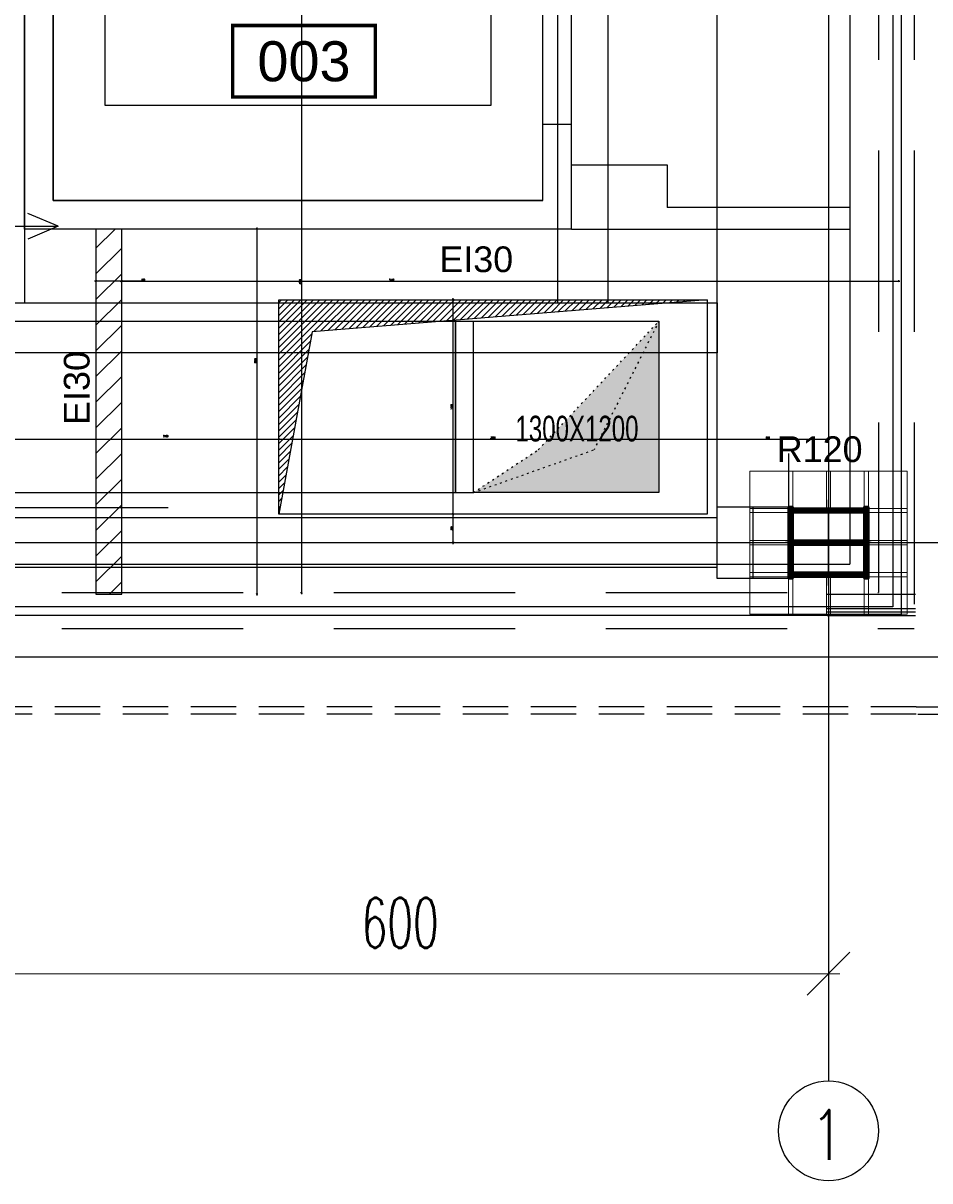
# Model space of a CAD drawing. Header units: centimetres. Extents: x -228435 to 46820, y -89367 to 152985.
# Tile 250 of 256: x 7820 to 14170, y 533 to 8636. Entities that reach past the tile are written whole.
import ezdxf
from ezdxf.enums import TextEntityAlignment as Align

# ---------------------------------------------------------------- set-up
doc = ezdxf.new("R2010")
doc.units = ezdxf.units.CM
doc.header["$LTSCALE"] = 50
doc.header["$PDMODE"] = 35
doc.header["$PDSIZE"] = 0.1
for name, pattern in [('CADVENT_CONTINUOUS', [2, 1, 1]), ('CADVENT_HIDDEN', [0.8, 0.25, -0.55]), ('Kondygnacja  -0_5$0$HIDDEN', [9.525, 6.35, -3.175]), ('Kondygnacja  -0_5$0$HIDDEN2', [4.7625, 3.175, -1.5875]), ('Osie rzutów$0$DASHDOT2', [12.7, 6.35, -3.175, 0, -3.175])]:
    doc.linetypes.add(name, pattern=pattern)
doc.layers.get('0').update_dxf_attribs({"color": 8})
doc.layers.get('DEFPOINTS').update_dxf_attribs({"color": 8})
for name, color, linetype in [('bgde-wywiewEXP', 250, 'Continuous'), ('bgde-wywiewHIDDEN', 250, 'Continuous'), ('bgde_AJ_strzałki', 7, 'Continuous'), ('Kondygnacja  -0_5$0$ARCH_INFO_ODPORNOŚĆ OGNIOWA', 8, 'Continuous'), ('Kondygnacja  -0_5$0$ARCH_INFO_OPISY_PRZEGRODY', 8, 'Continuous'), ('Kondygnacja  -0_5$0$ARCH_KONSTR_POWYŻEJ RZUTU', 8, 'Kondygnacja  -0_5$0$HIDDEN'), ('Kondygnacja  -0_5$0$ARCH_KONSTR_POWYŻEJ RZUTU_IST', 8, 'Kondygnacja  -0_5$0$HIDDEN2'), ('Kondygnacja  -0_5$0$ARCH_MUROWANE', 8, 'Continuous'), ('Kondygnacja  -0_5$0$ARCH_NIEWIDOK_IST', 8, 'Kondygnacja  -0_5$0$HIDDEN'), ('Kondygnacja  -0_5$0$ARCH_STROP', 8, 'Continuous'), ('Kondygnacja  -0_5$0$ARCH_SZKŁO_IST', 8, 'Continuous'), ('Kondygnacja  -0_5$0$ARCH_SŁUPY', 8, 'Continuous'), ('Kondygnacja  -0_5$0$ARCH_WIDOK_IST', 8, 'Continuous'), ('Kondygnacja  -0_5$0$ARCH_ŚLUSARKA_OKNA_IST', 8, 'Continuous'), ('Kondygnacja  -0_5$0$ARCH_ŻELBET_IST', 8, 'Continuous'), ('Osie rzutów$0$ARCH_INFO_OSIE_IST', 8, 'Osie rzutów$0$DASHDOT2'), ('Osie rzutów$0$ARCH_INFO_OSIE_OPISY_IST', 8, 'Continuous'), ('Pomieszczenia -05$0$ARCH_INFO_AREA_ETYKIETY_200', 8, 'Continuous')]:
    doc.layers.add(name, color=color, linetype=linetype)
for name, color, linetype, lineweight in [('Kondygnacja  -0_5$0$ARCH_INFO_WYMIARY', 8, 'Continuous', 9), ('Kondygnacja  -0_5$0$ARCH_WIDOK', 8, 'Continuous', 13), ('Osie rzutów$0$ARCH_INFO_WYMIARY', 8, 'Continuous', 9)]:
    doc.layers.add(name, color=color, linetype=linetype, lineweight=lineweight)
doc.styles.add('Kondygnacja  -0_5$0$Arial', font='ARIAL.TTF')
doc.styles.add('Kondygnacja  -0_5$0$Romans', font='Romans.shx', dxfattribs={"width": 0.7})
doc.styles.add('Osie rzutów$0$ROMANS-250-CM', font='romans.shx', dxfattribs={"width": 0.8, "height": 50})
doc.styles.add('Osie rzutów$0$wymiary_cuprum', font='Romans.shx', dxfattribs={"width": 0.6})
doc.styles.add('Pomieszczenia -05$0$Arial', font='ARIAL.TTF')
doc.dimstyles.new('Kondygnacja  -0_5$0$Wymiary 1-100', dxfattribs={"dimtxt": 12, "dimasz": 10, "dimexe": 5, "dimexo": 0, "dimgap": 4, "dimtad": 1, "dimrnd": 0.5, "dimzin": 12, "dimdsep": 46, "dimtxsty": 'Kondygnacja  -0_5$0$Romans', "dimblk": 'Kondygnacja  -0_5$0$_Oblique', "dimcen": 10, "dimdle": 10, "dimclrt": 55, "dimazin": 0, "dimtfac": 1, "dimtmove": 1, "dimatfit": 3, "dimfxl": 8, "dimfxlon": 1, "dimtolj": 1, "dimtzin": 0, "dimarcsym": 0})
doc.dimstyles.new('Osie rzutów$0$ARCH_ CT', dxfattribs={"dimtxt": 20, "dimasz": 20, "dimexe": 12, "dimexo": 20, "dimgap": 5, "dimtad": 1, "dimdec": 1, "dimrnd": 0.5, "dimzin": 9, "dimdsep": 46, "dimtxsty": 'Osie rzutów$0$wymiary_cuprum', "dimblk": 'Osie rzutów$0$_Oblique', "dimcen": 8, "dimdle": 12, "dimclrd": 256, "dimclre": 256, "dimclrt": 55, "dimadec": 1, "dimazin": 0, "dimtfac": 1, "dimtdec": 1, "dimtmove": 1, "dimatfit": 2, "dimldrblk": 'Osie rzutów$0$_Dot', "dimfxl": 50, "dimtolj": 1, "dimtzin": 0, "dimlwd": -1, "dimlwe": -1, "dimarcsym": 0})
pattern_1 = [(45, (1486.883, -27369.858), (-6.735192, 6.735192), [])]

# ---------------------------------------------------------------- blocks, each defined once
blk = doc.blocks.new('Osie rzutów$0$_Oblique')
at = {"color": 0, "linetype": 'ByBlock', "lineweight": -2}
blk.add_line((-0.5, -0.5), (0.5, 0.5), dxfattribs=at)
blk = doc.blocks.new('*D274')
at = {"layer": 'DEFPOINTS', "color": 0}
for p in [(12860, 4732.19), (13460, 4732.19), (13460, 4698.26)]:
    blk.add_point(p, dxfattribs=at)
at = {"layer": 'Osie rzutów$0$ARCH_INFO_WYMIARY'}
for p, q in [((12860, 4717.19), (12860, 4690.26)), ((13460, 4717.19), (13460, 4690.26)), ((12852, 4698.26), (13468, 4698.26))]:
    blk.add_line(p, q, dxfattribs=at)
at = {"layer": 'Osie rzutów$0$ARCH_INFO_WYMIARY', "xscale": 30, "yscale": 30, "zscale": 30, "rotation": 180}
blk.add_blockref('Osie rzutów$0$_Oblique', (12860, 4698.26), dxfattribs=at)
at = {"layer": 'Osie rzutów$0$ARCH_INFO_WYMIARY', "xscale": 30, "yscale": 30, "zscale": 30}
blk.add_blockref('Osie rzutów$0$_Oblique', (13460, 4698.26), dxfattribs=at)
at = {"layer": 'Osie rzutów$0$ARCH_INFO_WYMIARY', "color": 55, "insert": (13160, 4733.76), "char_height": 35, "attachment_point": 5, "style": 'Osie rzutów$0$wymiary_cuprum'}
blk.add_mtext('\\A1;600', dxfattribs=at)
blk = doc.blocks.new('Osie rzutów$0$_Dot')
at = {"color": 0, "linetype": 'ByBlock', "lineweight": -2}
blk.add_line((-0.5, 0), (-1, 0), dxfattribs=at)
at = {"color": 0, "linetype": 'ByBlock', "const_width": 0.5}
blk.add_lwpolyline([(-0.25, 0, 1), (0.25, 0, 1)], format="xyb", close=True, dxfattribs=at)
blk = doc.blocks.new('Kondygnacja  -0_5$0$_Oblique')
at = {"color": 0, "linetype": 'ByBlock', "lineweight": -2}
blk.add_line((-0.5, -0.5), (0.5, 0.5), dxfattribs=at)
blk = doc.blocks.new('*D164')
at = {"layer": 'DEFPOINTS', "color": 0}
for p in [(9286.2, 9000), (9286.2, 4650), (9770.2, 4650)]:
    blk.add_point(p, dxfattribs=at)
at = {"layer": 'Kondygnacja  -0_5$0$ARCH_INFO_WYMIARY', "color": 0, "lineweight": -2}
for p, q in [((9762.2, 9000), (9775.2, 9000)), ((9770.2, 9010), (9770.2, 4640)), ((9762.2, 4650), (9775.2, 4650))]:
    blk.add_line(p, q, dxfattribs=at)
at = {"layer": 'Kondygnacja  -0_5$0$ARCH_INFO_WYMIARY', "color": 0, "lineweight": -2, "xscale": 10, "yscale": 10, "zscale": 10}
for p, rotation in [((9770.2, 9000), 90), ((9770.2, 4650), 270)]:
    blk.add_blockref('Kondygnacja  -0_5$0$_Oblique', p, dxfattribs=dict(at, rotation=rotation))
at = {"layer": 'Kondygnacja  -0_5$0$ARCH_INFO_WYMIARY', "color": 55, "insert": (9760.2, 6825), "char_height": 12, "attachment_point": 5, "rotation": 90, "style": 'Kondygnacja  -0_5$0$Romans'}
blk.add_mtext('\\A1;4350', dxfattribs=at)
blk = doc.blocks.new('*D131')
at = {"layer": 'DEFPOINTS', "color": 0}
for p in [(9735.5, 7195), (9456.5, 4640), (9735.5, 4640)]:
    blk.add_point(p, dxfattribs=at)
at = {"layer": 'Kondygnacja  -0_5$0$ARCH_INFO_WYMIARY', "color": 0, "lineweight": -2}
for p, q in [((9464.5, 7195), (9451.5, 7195)), ((9456.5, 7205), (9456.5, 4630)), ((9464.5, 4640), (9451.5, 4640))]:
    blk.add_line(p, q, dxfattribs=at)
at = {"layer": 'Kondygnacja  -0_5$0$ARCH_INFO_WYMIARY', "color": 0, "lineweight": -2, "xscale": 10, "yscale": 10, "zscale": 10}
for p, rotation in [((9456.5, 7195), 90), ((9456.5, 4640), 270)]:
    blk.add_blockref('Kondygnacja  -0_5$0$_Oblique', p, dxfattribs=dict(at, rotation=rotation))
at = {"layer": 'Kondygnacja  -0_5$0$ARCH_INFO_WYMIARY', "color": 55, "insert": (9446.5, 6273.2), "char_height": 12, "attachment_point": 5, "rotation": 90, "style": 'Kondygnacja  -0_5$0$Romans'}
blk.add_mtext('\\A1;2555', dxfattribs=at)
blk = doc.blocks.new('*D132')
at = {"layer": 'DEFPOINTS', "color": 0}
for p in [(8510, 7264.8), (13950, 7264.8), (13950, 6829.5)]:
    blk.add_point(p, dxfattribs=at)
at = {"layer": 'Kondygnacja  -0_5$0$ARCH_INFO_WYMIARY', "color": 0, "lineweight": -2}
for p, q in [((8500, 6829.5), (13960, 6829.5)), ((8510, 6837.5), (8510, 6824.5)), ((13950, 6837.5), (13950, 6824.5))]:
    blk.add_line(p, q, dxfattribs=at)
at = {"layer": 'Kondygnacja  -0_5$0$ARCH_INFO_WYMIARY', "color": 0, "lineweight": -2, "xscale": 10, "yscale": 10, "zscale": 10, "rotation": 180}
blk.add_blockref('Kondygnacja  -0_5$0$_Oblique', (8510, 6829.5), dxfattribs=at)
at = {"layer": 'Kondygnacja  -0_5$0$ARCH_INFO_WYMIARY', "color": 0, "lineweight": -2, "xscale": 10, "yscale": 10, "zscale": 10}
blk.add_blockref('Kondygnacja  -0_5$0$_Oblique', (13950, 6829.5), dxfattribs=at)
at = {"layer": 'Kondygnacja  -0_5$0$ARCH_INFO_WYMIARY', "color": 55, "insert": (10401, 6839.5), "char_height": 12, "attachment_point": 5, "style": 'Kondygnacja  -0_5$0$Romans'}
blk.add_mtext('\\A1;5440', dxfattribs=at)
blk = doc.blocks.new('*D133')
at = {"layer": 'DEFPOINTS', "color": 0}
for p in [(8330, 7264.8), (8510, 7264.8), (8330, 6829.5)]:
    blk.add_point(p, dxfattribs=at)
at = {"layer": 'Kondygnacja  -0_5$0$ARCH_INFO_WYMIARY', "color": 0, "lineweight": -2}
for p, q in [((8520, 6829.5), (8320, 6829.5)), ((8330, 6837.5), (8330, 6824.5)), ((8510, 6837.5), (8510, 6824.5)), ((8674.2, 6829.5), (8510, 6829.5))]:
    blk.add_line(p, q, dxfattribs=at)
at = {"layer": 'Kondygnacja  -0_5$0$ARCH_INFO_WYMIARY', "color": 0, "lineweight": -2, "xscale": 10, "yscale": 10, "zscale": 10, "rotation": 180}
blk.add_blockref('Kondygnacja  -0_5$0$_Oblique', (8330, 6829.5), dxfattribs=at)
at = {"layer": 'Kondygnacja  -0_5$0$ARCH_INFO_WYMIARY', "color": 0, "lineweight": -2, "xscale": 10, "yscale": 10, "zscale": 10}
blk.add_blockref('Kondygnacja  -0_5$0$_Oblique', (8510, 6829.5), dxfattribs=at)
at = {"layer": 'Kondygnacja  -0_5$0$ARCH_INFO_WYMIARY', "color": 55, "insert": (8660, 6839.5), "char_height": 12, "attachment_point": 5, "style": 'Kondygnacja  -0_5$0$Romans'}
blk.add_mtext('\\A1;180', dxfattribs=at)
blk = doc.blocks.new('*D134')
at = {"layer": 'DEFPOINTS', "color": 0}
for p in [(13460, 6159.5), (12610, 5950), (13460, 5724.3)]:
    blk.add_point(p, dxfattribs=at)
at = {"layer": 'Kondygnacja  -0_5$0$ARCH_INFO_WYMIARY', "color": 0, "lineweight": -2}
for p, q in [((12600, 5724.3), (13470, 5724.3)), ((12610, 5732.3), (12610, 5719.3)), ((13460, 5732.3), (13460, 5719.3))]:
    blk.add_line(p, q, dxfattribs=at)
at = {"layer": 'Kondygnacja  -0_5$0$ARCH_INFO_WYMIARY', "color": 0, "lineweight": -2, "xscale": 10, "yscale": 10, "zscale": 10, "rotation": 180}
blk.add_blockref('Kondygnacja  -0_5$0$_Oblique', (12610, 5724.3), dxfattribs=at)
at = {"layer": 'Kondygnacja  -0_5$0$ARCH_INFO_WYMIARY', "color": 0, "lineweight": -2, "xscale": 10, "yscale": 10, "zscale": 10}
blk.add_blockref('Kondygnacja  -0_5$0$_Oblique', (13460, 5724.3), dxfattribs=at)
at = {"layer": 'Kondygnacja  -0_5$0$ARCH_INFO_WYMIARY', "color": 55, "insert": (13035, 5734.3), "char_height": 12, "attachment_point": 5, "style": 'Kondygnacja  -0_5$0$Romans'}
blk.add_mtext('\\A1;850', dxfattribs=at)
blk = doc.blocks.new('*D135')
at = {"layer": 'DEFPOINTS', "color": 0}
for p in [(11109.2, 5200), (10830.2, 5000), (11109.2, 5000)]:
    blk.add_point(p, dxfattribs=at)
at = {"layer": 'Kondygnacja  -0_5$0$ARCH_INFO_WYMIARY', "color": 0, "lineweight": -2}
for p, q in [((10838.2, 5200), (10825.2, 5200)), ((10830.2, 5210), (10830.2, 4990)), ((10838.2, 5000), (10825.2, 5000))]:
    blk.add_line(p, q, dxfattribs=at)
at = {"layer": 'Kondygnacja  -0_5$0$ARCH_INFO_WYMIARY', "color": 0, "lineweight": -2, "xscale": 10, "yscale": 10, "zscale": 10}
for p, rotation in [((10830.2, 5200), 90), ((10830.2, 5000), 270)]:
    blk.add_blockref('Kondygnacja  -0_5$0$_Oblique', p, dxfattribs=dict(at, rotation=rotation))
at = {"layer": 'Kondygnacja  -0_5$0$ARCH_INFO_WYMIARY', "color": 55, "insert": (10820.2, 5100), "char_height": 12, "attachment_point": 5, "rotation": 90, "style": 'Kondygnacja  -0_5$0$Romans'}
blk.add_mtext('\\A1;200', dxfattribs=at)
blk = doc.blocks.new('*D136')
at = {"layer": 'DEFPOINTS', "color": 0}
for p in [(12610, 6159.5), (9610, 5934.7), (12610, 5724.3)]:
    blk.add_point(p, dxfattribs=at)
at = {"layer": 'Kondygnacja  -0_5$0$ARCH_INFO_WYMIARY', "color": 0, "lineweight": -2}
for p, q in [((9600, 5724.3), (12620, 5724.3)), ((9610, 5732.3), (9610, 5719.3)), ((12610, 5732.3), (12610, 5719.3))]:
    blk.add_line(p, q, dxfattribs=at)
at = {"layer": 'Kondygnacja  -0_5$0$ARCH_INFO_WYMIARY', "color": 0, "lineweight": -2, "xscale": 10, "yscale": 10, "zscale": 10, "rotation": 180}
blk.add_blockref('Kondygnacja  -0_5$0$_Oblique', (9610, 5724.3), dxfattribs=at)
at = {"layer": 'Kondygnacja  -0_5$0$ARCH_INFO_WYMIARY', "color": 0, "lineweight": -2, "xscale": 10, "yscale": 10, "zscale": 10}
blk.add_blockref('Kondygnacja  -0_5$0$_Oblique', (12610, 5724.3), dxfattribs=at)
at = {"layer": 'Kondygnacja  -0_5$0$ARCH_INFO_WYMIARY', "color": 55, "insert": (11110, 5734.3), "char_height": 12, "attachment_point": 5, "style": 'Kondygnacja  -0_5$0$Romans'}
blk.add_mtext('\\A1;3000', dxfattribs=at)
blk = doc.blocks.new('*D137')
at = {"layer": 'DEFPOINTS', "color": 0}
for p in [(11109.2, 6700), (10830.2, 5200), (11109.2, 5200)]:
    blk.add_point(p, dxfattribs=at)
at = {"layer": 'Kondygnacja  -0_5$0$ARCH_INFO_WYMIARY', "color": 0, "lineweight": -2}
for p, q in [((10838.2, 6700), (10825.2, 6700)), ((10830.2, 6710), (10830.2, 5190)), ((10838.2, 5200), (10825.2, 5200))]:
    blk.add_line(p, q, dxfattribs=at)
at = {"layer": 'Kondygnacja  -0_5$0$ARCH_INFO_WYMIARY', "color": 0, "lineweight": -2, "xscale": 10, "yscale": 10, "zscale": 10}
for p, rotation in [((10830.2, 6700), 90), ((10830.2, 5200), 270)]:
    blk.add_blockref('Kondygnacja  -0_5$0$_Oblique', p, dxfattribs=dict(at, rotation=rotation))
at = {"layer": 'Kondygnacja  -0_5$0$ARCH_INFO_WYMIARY', "color": 55, "insert": (10820.2, 5950), "char_height": 12, "attachment_point": 5, "rotation": 90, "style": 'Kondygnacja  -0_5$0$Romans'}
blk.add_mtext('\\A1;1500', dxfattribs=at)
blk = doc.blocks.new('*D138')
at = {"layer": 'DEFPOINTS', "color": 0}
for p in [(9610, 6159.5), (7460, 5934.7), (9610, 5724.3)]:
    blk.add_point(p, dxfattribs=at)
at = {"layer": 'Kondygnacja  -0_5$0$ARCH_INFO_WYMIARY', "color": 0, "lineweight": -2}
for p, q in [((7450, 5724.3), (9620, 5724.3)), ((7460, 5732.3), (7460, 5719.3)), ((9610, 5732.3), (9610, 5719.3))]:
    blk.add_line(p, q, dxfattribs=at)
at = {"layer": 'Kondygnacja  -0_5$0$ARCH_INFO_WYMIARY', "color": 0, "lineweight": -2, "xscale": 10, "yscale": 10, "zscale": 10, "rotation": 180}
blk.add_blockref('Kondygnacja  -0_5$0$_Oblique', (7460, 5724.3), dxfattribs=at)
at = {"layer": 'Kondygnacja  -0_5$0$ARCH_INFO_WYMIARY', "color": 0, "lineweight": -2, "xscale": 10, "yscale": 10, "zscale": 10}
blk.add_blockref('Kondygnacja  -0_5$0$_Oblique', (9610, 5724.3), dxfattribs=at)
at = {"layer": 'Kondygnacja  -0_5$0$ARCH_INFO_WYMIARY', "color": 55, "insert": (8818.8, 5745), "char_height": 12, "attachment_point": 5, "style": 'Kondygnacja  -0_5$0$Romans'}
blk.add_mtext('\\A1;2150', dxfattribs=at)
blk = doc.blocks.new('Kondygnacja  -0_5$0$konstrukcja istniejąca -0.5')
at = {"layer": 'Kondygnacja  -0_5$0$ARCH_KONSTR_POWYŻEJ RZUTU_IST', "ltscale": 10}
for p, q in [((13382, 4975), (13382, 5025)), ((13382, 5025), (13432, 5025)), ((12338, 5017.5), (13382, 5017.5)), ((13382, 4982.5), (12338, 4982.5)), ((13432, 4975), (13382, 4975))]:
    blk.add_line(p, q, dxfattribs=at)
for points in [[(13432, 9825), (13432, 4975), (13382, 4975)], [(13382, 5025), (13382, 6175)], [(12897, 6032.89), (12897, 5167.89)], [(13270.5, 5167.89), (13270.5, 6032.89)], [(13305.5, 6032.89), (13305.5, 5167.89)], [(12338, 5167.89), (13382, 5167.89), (13382, 5132.89), (12338, 5132.89)], [(13407, 5025), (13407, 4975)]]:
    blk.add_lwpolyline(points, dxfattribs=at)
blk = doc.blocks.new('Pomieszczenia -05$0$etykieta_numer')
at = {"color": 0, "linetype": 'ByBlock', "const_width": 2.44}
blk.add_lwpolyline([(-50, -50), (-50, 0), (50, 0), (50, -50)], close=True, dxfattribs=at)
at = {"color": 0, "linetype": 'ByBlock', "style": 'Pomieszczenia -05$0$Arial'}
blk.add_attdef('AECAREA:NUMBER', text='', height=28, dxfattribs=at).set_placement((0, -25), align=Align.MIDDLE)
blk = doc.blocks.new('strzałki')
at = {"layer": 'bgde_AJ_strzałki'}
for p, q in [((-903.6, 0), (-691.1, 89.7, 3433)), ((903.6, 0), (691.1, 89.7, 3433)), ((-403.6, 0), (-903.6, 0)), ((-903.6, 0), (-691.1, -89.7, 3433)), ((403.6, 0), (903.6, 0)), ((903.6, 0), (691.1, -89.7, 3433)), ((0, -403.6), (0, -903.6)), ((0, -903.6), (-89.7, -691.1, 3433)), ((0, -903.6), (89.7, -691.1, 3433))]:
    blk.add_line(p, q, dxfattribs=at)
blk = doc.blocks.new('Osie rzutów')
at = {"layer": 'Osie rzutów$0$ARCH_INFO_OSIE_IST', "ltscale": 10}
for p, q in [((13460, 12510), (13460, 4623.26)), ((13460, 4970), (13460, 5030)), ((4436.04, 5000), (15156.54, 5000)), ((13490, 5000), (13430, 5000))]:
    blk.add_line(p, q, dxfattribs=at)
at = {"layer": 'Osie rzutów$0$ARCH_INFO_OSIE_OPISY_IST'}
blk.add_circle((13460, 4588.26), 35, dxfattribs=at)
at = {"layer": 'Osie rzutów$0$ARCH_INFO_OSIE_OPISY_IST', "style": 'Osie rzutów$0$ROMANS-250-CM', "width": 0.8}
blk.add_text('1', height=35, dxfattribs=at).set_placement((13447.23, 4567.86))
at = {"layer": 'Osie rzutów$0$ARCH_INFO_WYMIARY'}
dim = blk.add_linear_dim(base=(13460, 4698.26), p1=(12860, 4732.19), p2=(13460, 4732.19), dimstyle='Osie rzutów$0$ARCH_ CT', override={"dimtxt": 35, "dimasz": 30, "dimexe": 8, "dimexo": 15, "dimgap": 18, "dimdle": 8}, dxfattribs=at)
dim.commit()
dim.dimension.update_dxf_attribs({"geometry": '*D274', "text_midpoint": (13160, 4733.76)})

msp = doc.modelspace()

# ---------------------------------------------------------------- hatches: boundary and pattern name
at = {"layer": 'bgde-wywiewHIDDEN', "linetype": 'CADVENT_HIDDEN'}
for points in [[(10972.891, 5349.997), (11427.891, 5649.997), (12272.891, 6549.997), (12272.891, 5349.997)], [(10972.894, 5349.997), (11427.894, 5649.997), (12272.894, 6549.997), (12272.894, 5349.997)]]:
    msp.add_hatch(color=256, dxfattribs=at).paths.add_polyline_path(points)
at = {"layer": 'Kondygnacja  -0_5$0$ARCH_MUROWANE', "linetype": 'Continuous', "lineweight": -3}
h = msp.add_hatch(dxfattribs=at)
h.set_pattern_fill('ANSI31', color=256, scale=40, style=0)
h.set_pattern_definition([(45, (-121140, -45000), (-89.80256, 89.80256), [])])
h.paths.add_polyline_path([(8330, 4640), (8510, 4640), (8510, 7195), (8330, 7195)], flags=0)
at = {"layer": 'Kondygnacja  -0_5$0$ARCH_SŁUPY', "lineweight": 40}
h = msp.add_hatch(dxfattribs=at)
h.set_pattern_fill('ANSI31', color=256, scale=3, style=0)
h.set_pattern_definition(pattern_1)
h.paths.add_polyline_path([(13180, 4750), (13210, 4750), (13210, 5250), (13180, 5250)])
h = msp.add_hatch(dxfattribs=at)
h.set_pattern_fill('ANSI31', color=256, scale=3, style=0)
h.set_pattern_definition(pattern_1)
h.paths.add_polyline_path([(13710, 5210), (13710, 5240), (13210, 5240), (13210, 5210)])
h = msp.add_hatch(dxfattribs=at)
h.set_pattern_fill('ANSI31', color=256, scale=3, style=0)
h.set_pattern_definition(pattern_1)
h.paths.add_polyline_path([(13710, 4750), (13740, 4750), (13740, 5250), (13710, 5250)])
h = msp.add_hatch(dxfattribs=at)
h.set_pattern_fill('ANSI31', color=256, scale=3, style=0)
h.set_pattern_definition(pattern_1)
h.paths.add_polyline_path([(13710, 4985), (13710, 5015), (13210, 5015), (13210, 4985)])
h = msp.add_hatch(dxfattribs=at)
h.set_pattern_fill('ANSI31', color=256, scale=3, style=0)
h.set_pattern_definition(pattern_1)
h.paths.add_polyline_path([(13710, 4760), (13710, 4790), (13210, 4790), (13210, 4760)])
at = {"layer": 'Kondygnacja  -0_5$0$ARCH_WIDOK'}
h = msp.add_hatch(dxfattribs=at)
h.set_pattern_fill('ANSI31', color=256, scale=10, angle=-180, style=0)
h.set_pattern_definition([(45, (149357.393, -64428.482), (-22.45064, 22.45064), [])])
h.paths.add_polyline_path([(12610, 6700), (9843.264, 6476.456), (9610, 5200), (9610, 6700)])

# ---------------------------------------------------------------- linework, layer by layer
at = {"layer": 'bgde-wywiewEXP', "linetype": 'Continuous'}
for points in [[(3804.386, 5349.997), (3804.386, 6549.997), (10847.891, 6549.997), (10847.891, 5349.997)], [(10847.891, 5349.997), (10847.891, 6549.997), (10972.891, 6549.997)], [(3804.386, 5349.997), (10972.891, 5349.997)]]:
    msp.add_lwpolyline(points, dxfattribs=at)
at = {"layer": 'bgde-wywiewEXP', "linetype": 'CADVENT_CONTINUOUS'}
msp.add_lwpolyline([(10972.891, 5349.997), (10972.891, 6549.997), (12272.891, 6549.997), (12272.891, 5349.997)], close=True, dxfattribs=at)
at = {"layer": 'bgde-wywiewHIDDEN', "linetype": 'CADVENT_HIDDEN', "extrusion": (0, -1, 0)}
for p in [(12272.891, 6549.997), (10972.891, 5349.997)]:
    msp.add_line(p, (11817.891, 5649.997), dxfattribs=at)
at = {"layer": 'bgde-wywiewHIDDEN', "linetype": 'CADVENT_HIDDEN'}
for points in [[(10972.891, 5349.997), (10972.891, 6549.997), (12272.891, 6549.997), (12272.891, 5349.997)], [(10972.891, 5349.997), (11427.891, 5649.997), (12272.891, 6549.997), (12272.891, 5349.997)]]:
    msp.add_lwpolyline(points, close=True, dxfattribs=at)
msp.add_lwpolyline([(10972.891, 5349.997), (10972.891, 6549.997)], dxfattribs=at)
at = {"layer": 'Kondygnacja  -0_5$0$ARCH_INFO_OPISY_PRZEGRODY'}
msp.add_lwpolyline([(8835.667, 5244.64), (7471.316, 5244.64)], dxfattribs=at)
at = {"layer": 'Kondygnacja  -0_5$0$ARCH_MUROWANE', "linetype": 'Continuous', "lineweight": -3}
for p, q in [((8510, 7195), (8330, 7195)), ((8330, 7195), (8330, 4640)), ((8510, 4640), (8510, 7195)), ((8330, 4640), (8510, 4640))]:
    msp.add_line(p, q, dxfattribs=at)
at = {"layer": 'Kondygnacja  -0_5$0$ARCH_NIEWIDOK_IST', "ltscale": 4}
for p, q in [((13810, 28700), (13810, 4650)), ((14060, 28700), (14060, 4400)), ((-7150, 4650), (13810, 4650)), ((-7150, 4400), (14060, 4400))]:
    msp.add_line(p, q, dxfattribs=at)
at = {"layer": 'Kondygnacja  -0_5$0$ARCH_NIEWIDOK_IST'}
for points in [[(14085, 3800), (14360, 3800), (14360.022, 35000), (15360.022, 36000), (14360.022, 37000), (13810.022, 37000)], [(14074.645, 3850), (14310, 3850), (14310.022, 35020.711), (15289.311, 36000), (14339.311, 36950), (13810.022, 36950)], [(14074.645, 3800), (7460, 3799.984), (6460, 2799.984), (5460, 3799.984), (5460, 4750)], [(14074.645, 3849.985), (7439.289, 3849.984), (6460, 2870.695), (5510, 3820.695), (5510, 4750)]]:
    msp.add_lwpolyline(points, dxfattribs=at)
at = {"layer": 'Kondygnacja  -0_5$0$ARCH_STROP', "ltscale": 2}
msp.add_lwpolyline([(9610, 6700), (12610, 6700), (12610, 5200), (9610, 5200)], close=True, dxfattribs=at)
msp.add_lwpolyline([(12610, 6700), (9843.264, 6476.456), (9610, 5200)], dxfattribs=at)
at = {"layer": 'Kondygnacja  -0_5$0$ARCH_SZKŁO_IST'}
for points in [[(13450, 4540), (14070, 4540)], [(13450, 4515), (14070, 4515)]]:
    msp.add_lwpolyline(points, dxfattribs=at)
at = {"layer": 'Kondygnacja  -0_5$0$ARCH_SŁUPY', "lineweight": 40}
for p, q in [((13210, 5015), (13710, 5015)), ((13710, 4985), (13210, 4985))]:
    msp.add_line(p, q, dxfattribs=at)
for points in [[(13180, 5250), (13210, 5250), (13210, 4750), (13180, 4750)], [(13710, 5250), (13740, 5250), (13740, 4750), (13710, 4750)]]:
    msp.add_lwpolyline(points, close=True, dxfattribs=at)
for points in [[(13710, 5240), (13210, 5240)], [(13210, 5210), (13710, 5210)], [(13710, 4790), (13210, 4790)], [(13210, 4760), (13710, 4760)]]:
    msp.add_lwpolyline(points, dxfattribs=at)
at = {"layer": 'Kondygnacja  -0_5$0$ARCH_WIDOK'}
for points in [[(12610, 6700), (9843.264, 6476.456), (9610, 5200), (9610, 6700)], [(14010, 5500), (14010, 4500), (12910, 4500), (12910, 5500)]]:
    msp.add_lwpolyline(points, close=True, dxfattribs=at)
for points in [[(13180, 5500), (13180, 5250)], [(13210, 5500), (13210, 5250)], [(13445, 5500), (13445, 5240)], [(13475, 5500), (13475, 5240)], [(13710, 5500), (13710, 5250)], [(13740, 5500), (13740, 5250)], [(12910, 5240), (13180, 5240)], [(12910, 5210), (13180, 5210)], [(13740, 5240), (14010, 5240)], [(13740, 5210), (14010, 5210)], [(12910, 5015), (13180, 5015)], [(12910, 4985), (13180, 4985)], [(13740, 5015), (14010, 5015)], [(13740, 4985), (14010, 4985)], [(12910, 4790), (13180, 4790)], [(13740, 4790), (14010, 4790)], [(12910, 4760), (13180, 4760)], [(13180, 4750), (13180, 4500)], [(13210, 4750), (13210, 4500)], [(13445, 4760), (13445, 4500)], [(13474.94, 4760), (13474.94, 4500)], [(13710, 4750), (13710, 4500)], [(13740, 4760), (14010, 4760)], [(13740, 4750), (13740, 4500)]]:
    msp.add_lwpolyline(points, dxfattribs=at)
at = {"layer": 'Kondygnacja  -0_5$0$ARCH_WIDOK_IST'}
for p, q in [((13610, 28700), (13610, 4850)), ((-1980, 4850), (13610, 4850)), ((-1980, 4200), (14260, 4200))]:
    msp.add_line(p, q, dxfattribs=at)
for points in [[(8030, 7395), (11460, 7395), (11460, 10525), (8030, 10525)], [(11095, 8060), (8395, 8060), (8395, 9860), (11095, 9860)]]:
    msp.add_lwpolyline(points, close=True, dxfattribs=at)
at = {"layer": 'Kondygnacja  -0_5$0$ARCH_ŚLUSARKA_OKNA_IST'}
for p, q in [((13910, 28700), (13910, 4550)), ((13970, 28700), (13970, 4490)), ((13910, 4550), (-1930, 4550)), ((13970, 4490), (-1930, 4490))]:
    msp.add_line(p, q, dxfattribs=at)
for points in [[(13450, 4640), (14070, 4640)], [(13450, 4490), (14070, 4490)]]:
    msp.add_lwpolyline(points, dxfattribs=at)
at = {"layer": 'Kondygnacja  -0_5$0$ARCH_ŻELBET_IST', "ltscale": 4}
for p, q in [((11660, 7195), (11660, 14805)), ((7830, 7195), (7830, 10725)), ((11460, 7395), (11460, 10725)), ((8030, 7395), (8030, 10525)), ((11460, 7930), (11660, 7930)), ((11460, 7930), (11660, 7930)), ((11660, 7645), (11660, 7930)), ((11660, 7645), (11660, 7930)), ((11660, 7645), (12330, 7645)), ((11660, 7645), (12330, 7645)), ((12330, 7645), (12330, 7345)), ((12330, 7645), (12330, 7345)), ((11460, 7395), (8030, 7395)), ((13610, 7345), (12330, 7345)), ((11660, 7195), (7830, 7195)), ((11660, 7195), (13610, 7195))]:
    msp.add_line(p, q, dxfattribs=at)

# ---------------------------------------------------------------- block references
at = {"layer": 'bgde_AJ_strzałki'}
msp.add_blockref('strzałki', (7162.607, 7214.069, -1613), dxfattribs=at)
at = {"layer": 'Kondygnacja  -0_5$0$ARCH_KONSTR_POWYŻEJ RZUTU', "xscale": 10, "yscale": 10, "zscale": 10}
msp.add_blockref('Kondygnacja  -0_5$0$konstrukcja istniejąca -0.5', (-121140, -45000), dxfattribs=at)
at = {"layer": 'Osie rzutów$0$ARCH_INFO_OSIE_OPISY_IST', "xscale": 10, "yscale": 10, "zscale": 10}
msp.add_blockref('Osie rzutów', (-121140, -45000), dxfattribs=at)
at = {"layer": 'Pomieszczenia -05$0$ARCH_INFO_AREA_ETYKIETY_200', "linetype": 'Continuous', "lineweight": -3, "xscale": 10, "yscale": 10, "zscale": 10}
msp.add_blockref('Pomieszczenia -05$0$etykieta_numer', (9786.774, 8619.444), dxfattribs=at).add_auto_attribs({'AECAREA:NUMBER': '003'})

# ---------------------------------------------------------------- texts
at = {"layer": 'bgde-wywiewHIDDEN', "linetype": 'CADVENT_HIDDEN', "width": 0.7}
msp.add_text('1300X1200', height=180, dxfattribs=at).set_placement((11267.657, 5707.994, 1920))
at = {"layer": 'Kondygnacja  -0_5$0$ARCH_INFO_ODPORNOŚĆ OGNIOWA', "char_height": 180, "width": 533.32525, "attachment_point": 5, "style": 'Kondygnacja  -0_5$0$Arial'}
for s, insert in [('\\PEI30', (10993.137, 7132.085)), ('\\PR120', (13398.347, 5802.911))]:
    msp.add_mtext(s, dxfattribs=dict(at, insert=insert))
at = {"layer": 'Kondygnacja  -0_5$0$ARCH_INFO_ODPORNOŚĆ OGNIOWA', "insert": (8046.341, 6082.48), "char_height": 180, "width": 533.32525, "attachment_point": 5, "rotation": 90, "style": 'Kondygnacja  -0_5$0$Arial'}
msp.add_mtext('\\PEI30', dxfattribs=at)

# ---------------------------------------------------------------- dimensions: what is measured, and where the dimension line sits
at = {"layer": 'Kondygnacja  -0_5$0$ARCH_INFO_WYMIARY'}
for base, p1, p2, picture, middle in [((9770.214, 4650), (9286.216, 9000), (9286.216, 4650), '*D164', (9760.214, 6825)), ((10830.186, 5200), (11109.176, 6700), (11109.176, 5200), '*D137', (10820.186, 5950)), ((10830.186, 5000), (11109.176, 5200), (11109.176, 5000), '*D135', (10820.186, 5100))]:
    dim = msp.add_linear_dim(base=base, p1=p1, p2=p2, angle=90, dimstyle='Kondygnacja  -0_5$0$Wymiary 1-100', dxfattribs=at)
    dim.commit()
    dim.dimension.update_dxf_attribs({"geometry": picture, "text_midpoint": middle})
for base, p1, p2, picture, middle in [((8330, 6829.495), (8510, 7264.779), (8330, 7264.779), '*D133', (8660, 6829.495)), ((13950, 6829.495), (8510, 7264.779), (13950, 7264.779), '*D132', (10401.03, 6829.495)), ((9610, 5724.252), (7460, 5934.736), (9610, 6159.536), '*D138', (8818.81, 5735.035))]:
    dim = msp.add_linear_dim(base=base, p1=p1, p2=p2, dimstyle='Kondygnacja  -0_5$0$Wymiary 1-100', dxfattribs=at)
    dim.commit()
    dim.dimension.update_dxf_attribs({"geometry": picture, "text_midpoint": middle, "dimtype": 160})
dim = msp.add_linear_dim(base=(9456.506, 4640), p1=(9735.496, 7195), p2=(9735.496, 4640), angle=90, dimstyle='Kondygnacja  -0_5$0$Wymiary 1-100', dxfattribs=at)
dim.commit()
dim.dimension.update_dxf_attribs({"geometry": '*D131', "text_midpoint": (9456.506, 6273.18), "dimtype": 160})
for base, p1, p2, picture, middle in [((12610, 5724.252), (9610, 5934.736), (12610, 6159.536), '*D136', (11110, 5734.252)), ((13460, 5724.252), (12610, 5950), (13460, 6159.536), '*D134', (13035, 5734.252))]:
    dim = msp.add_linear_dim(base=base, p1=p1, p2=p2, dimstyle='Kondygnacja  -0_5$0$Wymiary 1-100', dxfattribs=at)
    dim.commit()
    dim.dimension.update_dxf_attribs({"geometry": picture, "text_midpoint": middle})

doc.saveas('drawing.dxf')
